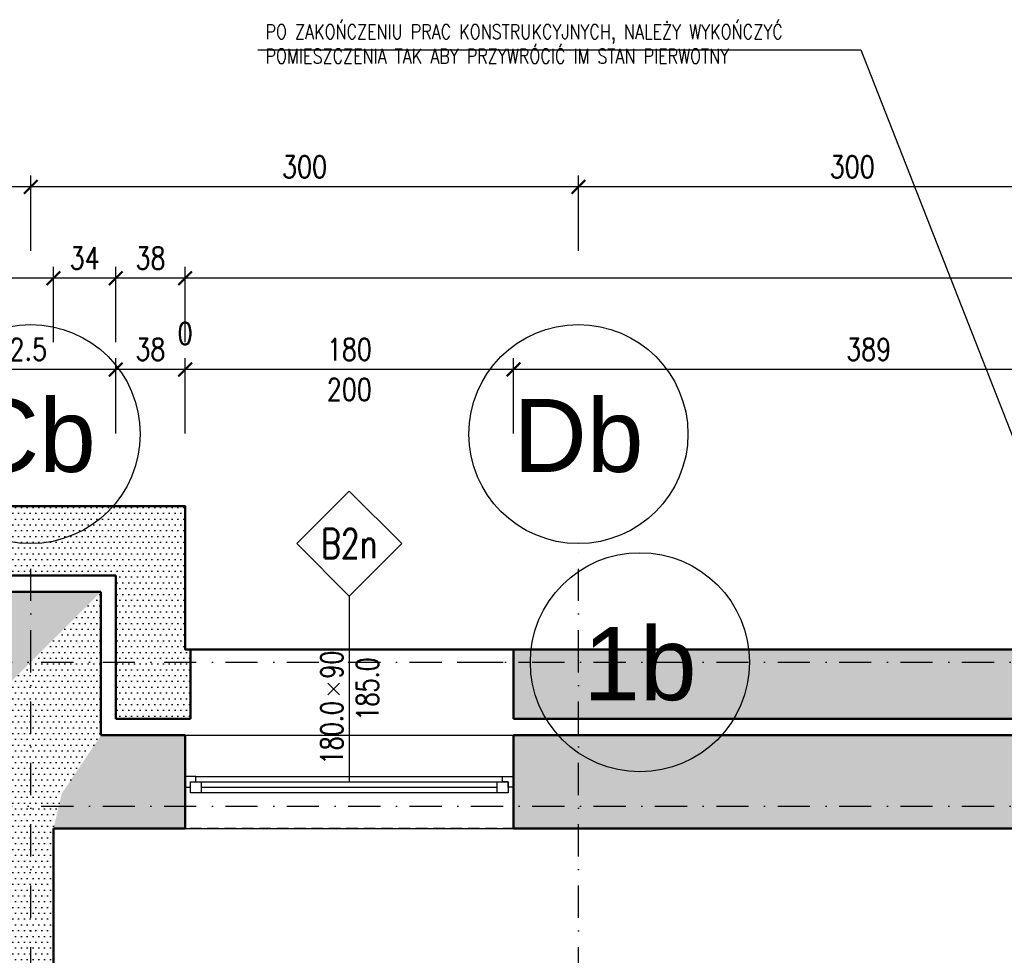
# Model space of a CAD drawing. Header units: millimetres. Extents: x 489 to 7736, y 461 to 5981.
# Tile 12 of 62: x 2469 to 3008, y 2472 to 2985. Entities that reach past the tile are written whole.
import ezdxf
from ezdxf.enums import TextEntityAlignment as Align

# ---------------------------------------------------------------- set-up
doc = ezdxf.new("R2010")
doc.units = ezdxf.units.MM
doc.linetypes.add('DOT___DASHED', pattern=[33.523888, 17.638888, -8.819444, 0.01, -7.055556])
doc.linetypes.add('HIDDEN', pattern=[9.525, 6.35, -3.175])
for name, color, linetype in [('WK-EtykOkna', 11, 'Continuous'), ('WK-Okna', 143, 'Continuous'), ('WK-Opis', 143, 'Continuous'), ('WK-Otwory', 9, 'Continuous'), ('WK-Siatka', 240, 'DOT___DASHED'), ('WK-Wymiary', 8, 'Continuous'), ('WK-Ściany', 7, 'Continuous')]:
    doc.layers.add(name, color=color, linetype=linetype)
doc.layers.add('WK-Pomieszczenia', color=173, linetype='Continuous', plot=False)
doc.layers.add('WK-widok', color=8, linetype='Continuous', lineweight=0)
doc.styles.add('Arial', font='micross.ttf', dxfattribs={"width": 0.9})
doc.styles.add('RomanS-Narrow', font='romans.shx', dxfattribs={"width": 0.8})
doc.dimstyles.new('AEC Dimension 1-50', dxfattribs={"dimtxt": 12, "dimasz": 0.075, "dimexe": 6.25, "dimexo": 0, "dimgap": 5, "dimtad": 1, "dimdec": 1, "dimrnd": 0.5, "dimzin": 9, "dimdsep": 46, "dimtxsty": 'RomanS-Narrow', "dimblk": 'ARCHTICK', "dimcen": 0.125, "dimdle": 3.125, "dimclrd": 8, "dimclre": 8, "dimclrt": 256, "dimadec": 1, "dimazin": 0, "dimtfac": 1, "dimtdec": 1, "dimtmove": 2, "dimatfit": 2, "dimfxl": 0, "dimtolj": 1, "dimtzin": 0, "dimarcsym": 0})
pattern_1 = [(0, (699.431, 930.084), (1.5875, 3.175), [0, -3.175])]
pattern_2 = [(360, (699.431, 930.084), (1.5875, 3.175), [0, -3.175])]

# ---------------------------------------------------------------- blocks, each defined once
blk = doc.blocks.new('BubbleDef')
at = {"color": 0, "linetype": 'Continuous'}
blk.add_circle((0, 0), 1.5, dxfattribs=at)
at = {"color": 0, "linetype": 'Continuous', "style": 'Arial'}
blk.add_attdef('LABEL', text='', height=1, dxfattribs=at).set_placement((0, 0), align=Align.MIDDLE)
blk = doc.blocks.new('*U10')
at = {"layer": 'WK-Siatka', "color": 240, "linetype": 'DOT___DASHED', "lineweight": -3}
blk.add_line((-100, 0), (-60, 0), dxfattribs=at)
at = {"layer": 'WK-Siatka', "color": 240, "linetype": 'DOT___DASHED', "lineweight": -3, "ltscale": 1.3, "xscale": 40, "yscale": 40, "zscale": 40}
blk.add_blockref('BubbleDef', (0, 0), dxfattribs=at).add_auto_attribs({'LABEL': '1b'})
blk = doc.blocks.new('_ArchTick')
at = {"color": 0, "linetype": 'ByBlock', "const_width": 15}
blk.add_lwpolyline([(-50, -50), (50, 50)], dxfattribs=at)
blk = doc.blocks.new('*D1021')
at = {"layer": 'Defpoints', "color": 0}
for p in [(2739.08, 2793.16), (2739.08, 2758.16), (3128.08, 2758.16)]:
    blk.add_point(p, dxfattribs=at)
at = {"layer": 'WK-Wymiary', "color": 8, "linetype": 'Continuous', "lineweight": -2, "ltscale": 1.3}
for p, q in [((2739.08, 2758.16), (2739.08, 2799.41)), ((3128.08, 2758.16), (3128.08, 2799.41)), ((3131.2, 2793.16), (2735.95, 2793.16))]:
    blk.add_line(p, q, dxfattribs=at)
at = {"layer": 'WK-Wymiary', "color": 8, "linetype": 'ByBlock', "lineweight": -2, "xscale": 0.075, "yscale": 0.075, "zscale": 0.075, "rotation": 180}
blk.add_blockref('_ArchTick', (2739.08, 2793.16), dxfattribs=at)
at = {"layer": 'WK-Wymiary', "color": 8, "linetype": 'ByBlock', "lineweight": -2, "xscale": 0.075, "yscale": 0.075, "zscale": 0.075}
blk.add_blockref('_ArchTick', (3128.08, 2793.16), dxfattribs=at)
at = {"layer": 'WK-Wymiary', "lineweight": -3, "insert": (2933.58, 2804.16), "char_height": 12, "attachment_point": 5, "style": 'RomanS-Narrow'}
blk.add_mtext('\\A1;\\A1;389', dxfattribs=at)
blk = doc.blocks.new('*D1022')
at = {"layer": 'Defpoints', "color": 0}
for p in [(2559.16, 2793.16), (2559.16, 2758.16), (2739.08, 2758.16)]:
    blk.add_point(p, dxfattribs=at)
at = {"layer": 'WK-Wymiary', "color": 8, "linetype": 'Continuous', "lineweight": -2, "ltscale": 1.3}
for p, q in [((2559.16, 2758.16), (2559.16, 2799.41)), ((2739.08, 2758.16), (2739.08, 2799.41)), ((2742.2, 2793.16), (2556.04, 2793.16))]:
    blk.add_line(p, q, dxfattribs=at)
at = {"layer": 'WK-Wymiary', "color": 8, "linetype": 'ByBlock', "lineweight": -2, "xscale": 0.075, "yscale": 0.075, "zscale": 0.075, "rotation": 180}
blk.add_blockref('_ArchTick', (2559.16, 2793.16), dxfattribs=at)
at = {"layer": 'WK-Wymiary', "color": 8, "linetype": 'ByBlock', "lineweight": -2, "xscale": 0.075, "yscale": 0.075, "zscale": 0.075}
blk.add_blockref('_ArchTick', (2739.08, 2793.16), dxfattribs=at)
at = {"layer": 'WK-Wymiary', "lineweight": -3, "insert": (2649.12, 2804.16), "char_height": 12, "attachment_point": 5, "style": 'RomanS-Narrow'}
blk.add_mtext('\\A1;\\A1;180', dxfattribs=at)
blk = doc.blocks.new('*D1023')
at = {"layer": 'Defpoints', "color": 0}
for p in [(2559.08, 2793.16), (2559.08, 2758.16), (2559.16, 2758.16)]:
    blk.add_point(p, dxfattribs=at)
at = {"layer": 'WK-Wymiary', "color": 8, "linetype": 'Continuous', "lineweight": -2, "ltscale": 1.3}
for p, q in [((2559.08, 2758.16), (2559.08, 2799.41)), ((2559.16, 2758.16), (2559.16, 2799.41)), ((2562.29, 2793.16), (2555.95, 2793.16)), ((2559.08, 2793.16), (2559, 2793.16)), ((2559.16, 2793.16), (2559.24, 2793.16))]:
    blk.add_line(p, q, dxfattribs=at)
at = {"layer": 'WK-Wymiary', "color": 8, "linetype": 'ByBlock', "lineweight": -2, "xscale": 0.075, "yscale": 0.075, "zscale": 0.075}
blk.add_blockref('_ArchTick', (2559.08, 2793.16), dxfattribs=at)
at = {"layer": 'WK-Wymiary', "color": 8, "linetype": 'ByBlock', "lineweight": -2, "xscale": 0.075, "yscale": 0.075, "zscale": 0.075, "rotation": 180}
blk.add_blockref('_ArchTick', (2559.16, 2793.16), dxfattribs=at)
at = {"layer": 'WK-Wymiary', "lineweight": -3, "insert": (2559.12, 2812.91), "char_height": 12, "attachment_point": 5, "style": 'RomanS-Narrow'}
blk.add_mtext('\\A1;\\A1;0', dxfattribs=at)
blk = doc.blocks.new('*D1024')
at = {"layer": 'Defpoints', "color": 0}
for p in [(2521.16, 2793.16), (2521.16, 2758.16), (2559.08, 2758.16)]:
    blk.add_point(p, dxfattribs=at)
at = {"layer": 'WK-Wymiary', "color": 8, "linetype": 'Continuous', "lineweight": -2, "ltscale": 1.3}
for p, q in [((2521.16, 2758.16), (2521.16, 2799.41)), ((2559.08, 2758.16), (2559.08, 2799.41)), ((2562.2, 2793.16), (2518.04, 2793.16))]:
    blk.add_line(p, q, dxfattribs=at)
at = {"layer": 'WK-Wymiary', "color": 8, "linetype": 'ByBlock', "lineweight": -2, "xscale": 0.075, "yscale": 0.075, "zscale": 0.075, "rotation": 180}
blk.add_blockref('_ArchTick', (2521.16, 2793.16), dxfattribs=at)
at = {"layer": 'WK-Wymiary', "color": 8, "linetype": 'ByBlock', "lineweight": -2, "xscale": 0.075, "yscale": 0.075, "zscale": 0.075}
blk.add_blockref('_ArchTick', (2559.08, 2793.16), dxfattribs=at)
at = {"layer": 'WK-Wymiary', "lineweight": -3, "insert": (2540.12, 2804.16), "char_height": 12, "attachment_point": 5, "style": 'RomanS-Narrow'}
blk.add_mtext('\\A1;\\A1;38', dxfattribs=at)
blk = doc.blocks.new('*D1025')
at = {"layer": 'Defpoints', "color": 0}
for p in [(2408.82, 2793.16), (2408.82, 2758.16), (2521.16, 2758.16)]:
    blk.add_point(p, dxfattribs=at)
at = {"layer": 'WK-Wymiary', "color": 8, "linetype": 'Continuous', "lineweight": -2, "ltscale": 1.3}
for p, q in [((2408.82, 2758.16), (2408.82, 2799.41)), ((2521.16, 2758.16), (2521.16, 2799.41)), ((2524.29, 2793.16), (2405.69, 2793.16))]:
    blk.add_line(p, q, dxfattribs=at)
at = {"layer": 'WK-Wymiary', "color": 8, "linetype": 'ByBlock', "lineweight": -2, "xscale": 0.075, "yscale": 0.075, "zscale": 0.075, "rotation": 180}
blk.add_blockref('_ArchTick', (2408.82, 2793.16), dxfattribs=at)
at = {"layer": 'WK-Wymiary', "color": 8, "linetype": 'ByBlock', "lineweight": -2, "xscale": 0.075, "yscale": 0.075, "zscale": 0.075}
blk.add_blockref('_ArchTick', (2521.16, 2793.16), dxfattribs=at)
at = {"layer": 'WK-Wymiary', "lineweight": -3, "insert": (2464.99, 2804.16), "char_height": 12, "attachment_point": 5, "style": 'RomanS-Narrow'}
blk.add_mtext('\\A1;\\A1;112.5', dxfattribs=at)
blk = doc.blocks.new('*D1036')
at = {"layer": 'Defpoints', "color": 0}
for p in [(2559.16, 2843.16), (2559.16, 2808.16), (3634.86, 2808.16)]:
    blk.add_point(p, dxfattribs=at)
at = {"layer": 'WK-Wymiary', "color": 8, "linetype": 'Continuous', "lineweight": -2, "ltscale": 1.3}
for p, q in [((2559.16, 2808.16), (2559.16, 2849.41)), ((3634.86, 2808.16), (3634.86, 2849.41)), ((3637.98, 2843.16), (2556.04, 2843.16))]:
    blk.add_line(p, q, dxfattribs=at)
at = {"layer": 'WK-Wymiary', "color": 8, "linetype": 'ByBlock', "lineweight": -2, "xscale": 0.075, "yscale": 0.075, "zscale": 0.075, "rotation": 180}
blk.add_blockref('_ArchTick', (2559.16, 2843.16), dxfattribs=at)
at = {"layer": 'WK-Wymiary', "color": 8, "linetype": 'ByBlock', "lineweight": -2, "xscale": 0.075, "yscale": 0.075, "zscale": 0.075}
blk.add_blockref('_ArchTick', (3634.86, 2843.16), dxfattribs=at)
at = {"layer": 'WK-Wymiary', "lineweight": -3, "insert": (3097.01, 2854.16), "char_height": 12, "attachment_point": 5, "style": 'RomanS-Narrow'}
blk.add_mtext('\\A1;\\A1;1075.5', dxfattribs=at)
blk = doc.blocks.new('*D1037')
at = {"layer": 'Defpoints', "color": 0}
for p in [(2521.16, 2843.16), (2521.16, 2808.16), (2559.16, 2808.16)]:
    blk.add_point(p, dxfattribs=at)
at = {"layer": 'WK-Wymiary', "color": 8, "linetype": 'Continuous', "lineweight": -2, "ltscale": 1.3}
for p, q in [((2521.16, 2808.16), (2521.16, 2849.41)), ((2559.16, 2808.16), (2559.16, 2849.41)), ((2562.29, 2843.16), (2518.04, 2843.16))]:
    blk.add_line(p, q, dxfattribs=at)
at = {"layer": 'WK-Wymiary', "color": 8, "linetype": 'ByBlock', "lineweight": -2, "xscale": 0.075, "yscale": 0.075, "zscale": 0.075, "rotation": 180}
blk.add_blockref('_ArchTick', (2521.16, 2843.16), dxfattribs=at)
at = {"layer": 'WK-Wymiary', "color": 8, "linetype": 'ByBlock', "lineweight": -2, "xscale": 0.075, "yscale": 0.075, "zscale": 0.075}
blk.add_blockref('_ArchTick', (2559.16, 2843.16), dxfattribs=at)
at = {"layer": 'WK-Wymiary', "lineweight": -3, "insert": (2540.16, 2854.16), "char_height": 12, "attachment_point": 5, "style": 'RomanS-Narrow'}
blk.add_mtext('\\A1;\\A1;38', dxfattribs=at)
blk = doc.blocks.new('*D1038')
at = {"layer": 'Defpoints', "color": 0}
for p in [(2487.05, 2843.16), (2487.05, 2808.16), (2521.16, 2808.16)]:
    blk.add_point(p, dxfattribs=at)
at = {"layer": 'WK-Wymiary', "color": 8, "linetype": 'Continuous', "lineweight": -2, "ltscale": 1.3}
for p, q in [((2487.05, 2808.16), (2487.05, 2849.41)), ((2521.16, 2808.16), (2521.16, 2849.41)), ((2524.29, 2843.16), (2483.92, 2843.16))]:
    blk.add_line(p, q, dxfattribs=at)
at = {"layer": 'WK-Wymiary', "color": 8, "linetype": 'ByBlock', "lineweight": -2, "xscale": 0.075, "yscale": 0.075, "zscale": 0.075, "rotation": 180}
blk.add_blockref('_ArchTick', (2487.05, 2843.16), dxfattribs=at)
at = {"layer": 'WK-Wymiary', "color": 8, "linetype": 'ByBlock', "lineweight": -2, "xscale": 0.075, "yscale": 0.075, "zscale": 0.075}
blk.add_blockref('_ArchTick', (2521.16, 2843.16), dxfattribs=at)
at = {"layer": 'WK-Wymiary', "lineweight": -3, "insert": (2504.11, 2854.16), "char_height": 12, "attachment_point": 5, "style": 'RomanS-Narrow'}
blk.add_mtext('\\A1;\\A1;34', dxfattribs=at)
blk = doc.blocks.new('*D1039')
at = {"layer": 'Defpoints', "color": 0}
for p in [(2408.82, 2843.16), (2408.82, 2808.16), (2487.05, 2808.16)]:
    blk.add_point(p, dxfattribs=at)
at = {"layer": 'WK-Wymiary', "color": 8, "linetype": 'Continuous', "lineweight": -2, "ltscale": 1.3}
for p, q in [((2408.82, 2808.16), (2408.82, 2849.41)), ((2487.05, 2808.16), (2487.05, 2849.41)), ((2490.17, 2843.16), (2405.69, 2843.16))]:
    blk.add_line(p, q, dxfattribs=at)
at = {"layer": 'WK-Wymiary', "color": 8, "linetype": 'ByBlock', "lineweight": -2, "xscale": 0.075, "yscale": 0.075, "zscale": 0.075, "rotation": 180}
blk.add_blockref('_ArchTick', (2408.82, 2843.16), dxfattribs=at)
at = {"layer": 'WK-Wymiary', "color": 8, "linetype": 'ByBlock', "lineweight": -2, "xscale": 0.075, "yscale": 0.075, "zscale": 0.075}
blk.add_blockref('_ArchTick', (2487.05, 2843.16), dxfattribs=at)
at = {"layer": 'WK-Wymiary', "lineweight": -3, "insert": (2447.93, 2854.16), "char_height": 12, "attachment_point": 5, "style": 'RomanS-Narrow'}
blk.add_mtext('\\A1;\\A1;78', dxfattribs=at)
blk = doc.blocks.new('*D1049')
at = {"layer": 'Defpoints', "color": 0}
for p in [(2774.55, 2893.16), (2774.55, 2858.16), (3074.55, 2858.16)]:
    blk.add_point(p, dxfattribs=at)
at = {"layer": 'WK-Wymiary', "color": 8, "linetype": 'Continuous', "lineweight": -2, "ltscale": 1.3}
for p, q in [((2774.55, 2858.16), (2774.55, 2899.41)), ((3074.55, 2858.16), (3074.55, 2899.41)), ((3077.67, 2893.16), (2771.42, 2893.16))]:
    blk.add_line(p, q, dxfattribs=at)
at = {"layer": 'WK-Wymiary', "color": 8, "linetype": 'ByBlock', "lineweight": -2, "xscale": 0.075, "yscale": 0.075, "zscale": 0.075, "rotation": 180}
blk.add_blockref('_ArchTick', (2774.55, 2893.16), dxfattribs=at)
at = {"layer": 'WK-Wymiary', "color": 8, "linetype": 'ByBlock', "lineweight": -2, "xscale": 0.075, "yscale": 0.075, "zscale": 0.075}
blk.add_blockref('_ArchTick', (3074.55, 2893.16), dxfattribs=at)
at = {"layer": 'WK-Wymiary', "lineweight": -3, "insert": (2924.55, 2904.16), "char_height": 12, "attachment_point": 5, "style": 'RomanS-Narrow'}
blk.add_mtext('\\A1;\\A1;300', dxfattribs=at)
blk = doc.blocks.new('*D1050')
at = {"layer": 'Defpoints', "color": 0}
for p in [(2474.55, 2893.16), (2474.55, 2858.16), (2774.55, 2858.16)]:
    blk.add_point(p, dxfattribs=at)
at = {"layer": 'WK-Wymiary', "color": 8, "linetype": 'Continuous', "lineweight": -2, "ltscale": 1.3}
for p, q in [((2474.55, 2858.16), (2474.55, 2899.41)), ((2774.55, 2858.16), (2774.55, 2899.41)), ((2777.67, 2893.16), (2471.42, 2893.16))]:
    blk.add_line(p, q, dxfattribs=at)
at = {"layer": 'WK-Wymiary', "color": 8, "linetype": 'ByBlock', "lineweight": -2, "xscale": 0.075, "yscale": 0.075, "zscale": 0.075, "rotation": 180}
blk.add_blockref('_ArchTick', (2474.55, 2893.16), dxfattribs=at)
at = {"layer": 'WK-Wymiary', "color": 8, "linetype": 'ByBlock', "lineweight": -2, "xscale": 0.075, "yscale": 0.075, "zscale": 0.075}
blk.add_blockref('_ArchTick', (2774.55, 2893.16), dxfattribs=at)
at = {"layer": 'WK-Wymiary', "lineweight": -3, "insert": (2624.55, 2904.16), "char_height": 12, "attachment_point": 5, "style": 'RomanS-Narrow'}
blk.add_mtext('\\A1;\\A1;300', dxfattribs=at)
blk = doc.blocks.new('*D1051')
at = {"layer": 'Defpoints', "color": 0}
for p in [(2175.3, 2893.16), (2175.3, 2858.16), (2474.55, 2858.16)]:
    blk.add_point(p, dxfattribs=at)
at = {"layer": 'WK-Wymiary', "color": 8, "linetype": 'Continuous', "lineweight": -2, "ltscale": 1.3}
for p, q in [((2175.3, 2858.16), (2175.3, 2899.41)), ((2474.55, 2858.16), (2474.55, 2899.41)), ((2477.67, 2893.16), (2172.17, 2893.16))]:
    blk.add_line(p, q, dxfattribs=at)
at = {"layer": 'WK-Wymiary', "color": 8, "linetype": 'ByBlock', "lineweight": -2, "xscale": 0.075, "yscale": 0.075, "zscale": 0.075, "rotation": 180}
blk.add_blockref('_ArchTick', (2175.3, 2893.16), dxfattribs=at)
at = {"layer": 'WK-Wymiary', "color": 8, "linetype": 'ByBlock', "lineweight": -2, "xscale": 0.075, "yscale": 0.075, "zscale": 0.075}
blk.add_blockref('_ArchTick', (2474.55, 2893.16), dxfattribs=at)
at = {"layer": 'WK-Wymiary', "lineweight": -3, "insert": (2324.92, 2904.16), "char_height": 12, "attachment_point": 5, "style": 'RomanS-Narrow'}
blk.add_mtext('\\A1;\\A1;299.5', dxfattribs=at)
blk = doc.blocks.new('WK_WindowTag01_50_P')
for p, q in [((0, 2.543), (0, 0)), ((-0.296, 1.353), (-0.133, 1.19)), ((-0.133, 1.353), (-0.296, 1.19))]:
    blk.add_line(p, q)
blk.add_lwpolyline([(0, 2.543), (0.719, 3.262), (0, 3.981), (-0.719, 3.262)], close=True)
at = {"color": 0, "linetype": 'ByBlock', "lineweight": -2, "style": 'RomanS-Narrow', "width": 0.75}
blk.add_attdef('OKNA_OBIEKTY:WYSOKOŚĆ', text='', height=0.3, rotation=90, dxfattribs=at).set_placement((0, 1.412), align=Align.BOTTOM_LEFT)
at = {"color": 0, "linetype": 'ByBlock', "lineweight": -2, "style": 'RomanS-Narrow', "width": 0.75, "flags": 8}
blk.add_attdef('OKNA_OBIEKTY:SYMBOL', text='', height=0.4, dxfattribs=at).set_placement((0, 3.262), align=Align.MIDDLE)
at = {"color": 0, "linetype": 'ByBlock', "lineweight": -2, "style": 'RomanS-Narrow', "width": 0.75}
blk.add_attdef('OKNA_OBIEKTY:PARAPET', text='', height=0.3, rotation=90, dxfattribs=at).set_placement((0.099, 1.271), align=Align.TOP_CENTER)
blk.add_attdef('OKNA_OBIEKTY:SZEROKOŚĆ', text='', height=0.3, rotation=90, dxfattribs=at).set_placement((0, 1.106), align=Align.BOTTOM_RIGHT)

msp = doc.modelspace()

# ---------------------------------------------------------------- hatches: boundary and pattern name
at = {"layer": 'WK-Ściany', "linetype": 'Continuous', "lineweight": -3}
h = msp.add_hatch(dxfattribs=at)
h.set_pattern_fill('DOTS', color=253, scale=2, angle=360, style=0)
h.set_pattern_definition([(360, (699.431, 930.084), (1.5875, 3.175), [0, -3.175])])
h.paths.add_polyline_path([(2408.82, 2718.31), (2408.82, 2680.31), (2521.16, 2680.31), (2559.16, 2718.31)], flags=0)
h = msp.add_hatch(dxfattribs=at)
h.set_pattern_fill('DOTS', color=253, scale=2, style=0)
h.set_pattern_definition(pattern_2)
h.paths.add_polyline_path([(2559.16, 2718.31), (2521.16, 2680.31), (2521.16, 2601.81), (2559.16, 2639.81)], flags=0)
h = msp.add_hatch(dxfattribs=at)
h.set_pattern_fill('DOTS', color=253, scale=2, style=0)
h.set_pattern_definition(pattern_1)
h.paths.add_polyline_path([(2137.76, 2671.31), (2188.76, 2620.31), (2228.82, 2620.31), (2228.82, 2671.31)], flags=0)
h.paths.add_polyline_path([(2408.82, 2671.31), (2408.82, 2620.31), (2462.05, 2620.31), (2513.05, 2671.31)], flags=0)
h = msp.add_hatch(dxfattribs=at)
h.set_pattern_fill('DOTS', color=253, scale=2, style=0)
h.set_pattern_definition(pattern_2)
h.paths.add_polyline_path([(2513.05, 2671.31), (2462.05, 2620.31), (2462.05, 2541.81), (2491.63, 2560.98), (2513.05, 2592.81)], flags=0)
h = msp.add_hatch(dxfattribs=at)
h.set_pattern_fill('DOTS', color=253, scale=2, style=0)
h.set_pattern_definition(pattern_1)
h.paths.add_polyline_path([(2559.16, 2639.81), (2521.16, 2601.81), (2562.08, 2601.81), (2562.08, 2639.81)], flags=0)
h = msp.add_hatch(dxfattribs=at)
h.set_pattern_fill('DOTS', color=253, scale=2, style=0)
h.set_pattern_definition(pattern_1)
h.paths.add_polyline_path([(2739.08, 2639.81), (2739.08, 2601.81), (3128.08, 2601.81), (3128.08, 2639.81)], flags=0)
h = msp.add_hatch(dxfattribs=at)
h.set_pattern_fill('DOTS', color=253, scale=2, style=0)
h.set_pattern_definition(pattern_1)
h.paths.add_polyline_path([(2513.05, 2592.81), (2491.63, 2560.98), (2487.05, 2541.81), (2559.08, 2541.81), (2559.08, 2592.81)], flags=0)
h.paths.add_polyline_path([(2739.08, 2592.81), (2739.08, 2541.81), (3128.08, 2541.81), (3128.08, 2592.81)], flags=0)
h.paths.add_polyline_path([(3308.08, 2592.81), (3308.08, 2541.81), (3424.86, 2541.81), (3424.86, 2592.81)], flags=0)
h.paths.add_polyline_path([(3604.86, 2592.81), (3604.86, 2541.81), (3634.86, 2541.81), (3644.86, 2557.56), (3649.86, 2592.81)], flags=0)
h.paths.add_polyline_path([(3649.86, 2592.81), (3644.86, 2557.56), (3649.86, 2541.81), (3724.62, 2541.81), (3724.62, 2592.81)], flags=0)
h.paths.add_polyline_path([(3904.62, 2592.81), (3904.62, 2541.81), (3958.72, 2541.81), (3966.72, 2557.81), (3970.72, 2592.81)], flags=0)
h.paths.add_polyline_path([(3970.72, 2592.81), (3966.72, 2557.81), (3970.72, 2541.81), (4017.8, 2541.81), (4017.8, 2592.81)], flags=0)
h.paths.add_polyline_path([(4197.8, 2592.81), (4197.8, 2541.81), (4319.62, 2541.81), (4319.62, 2592.81)], flags=0)
h.paths.add_polyline_path([(4499.62, 2592.81), (4499.62, 2541.81), (4564.3, 2541.81), (4574.3, 2557.56), (4579.3, 2592.81)], flags=0)
h.paths.add_polyline_path([(4579.3, 2592.81), (4574.3, 2557.56), (4579.3, 2541.81), (4621.44, 2541.81), (4621.44, 2592.81)], flags=0)
h.paths.add_polyline_path([(4801.44, 2592.81), (4801.44, 2541.81), (4809.3, 2541.81), (4814.3, 2557.56), (4809.3, 2592.81)], flags=0)
h.paths.add_polyline_path([(4809.3, 2592.81), (4814.3, 2557.56), (4824.3, 2541.81), (4923.26, 2541.81), (4923.26, 2592.81)], flags=0)
h.paths.add_polyline_path([(5103.26, 2592.81), (5103.26, 2541.81), (5153.8, 2541.81), (5157.8, 2557.81), (5153.8, 2592.81)], flags=0)
h.paths.add_polyline_path([(5153.8, 2592.81), (5157.8, 2557.81), (5165.8, 2541.81), (5480.68, 2541.81), (5485.68, 2557.56), (5480.68, 2592.81)], flags=0)
h.paths.add_polyline_path([(5480.68, 2592.81), (5485.68, 2557.56), (5495.68, 2541.81), (5515.68, 2541.81), (5515.68, 2592.81)], flags=0)
h.paths.add_polyline_path([(5695.68, 2592.81), (5695.68, 2541.81), (5755.68, 2541.81), (5806.68, 2592.81)], flags=0)
h = msp.add_hatch(dxfattribs=at)
h.set_pattern_fill('DOTS', color=253, scale=2, style=0)
h.set_pattern_definition([(360, (699.431, 930.084), (1.5875, 3.175), [0, -3.175])])
h.paths.add_polyline_path([(2487.05, 2541.81), (2491.63, 2560.98), (2462.05, 2541.81), (2462.05, 2256.47), (2487.05, 2256.47)], flags=0)

# ---------------------------------------------------------------- linework, layer by layer
at = {"layer": 'WK-Okna', "color": 143, "linetype": 'Continuous', "lineweight": -3}
for p, q in [((2559.08, 2592.81), (2739.08, 2592.81)), ((2565.08, 2570.31), (2733.08, 2570.31)), ((2568.08, 2561.31), (2568.08, 2567.31)), ((2730.08, 2561.31), (2730.08, 2567.31)), ((2568.08, 2564.31), (2730.08, 2564.31)), ((2559.08, 2541.81), (2739.08, 2541.81))]:
    msp.add_line(p, q, dxfattribs=at)
for points in [[(2565.08, 2570.31), (2559.08, 2570.31), (2559.08, 2564.31), (2562.08, 2564.31), (2562.08, 2567.31), (2565.08, 2567.31)], [(2562.08, 2561.31), (2562.08, 2567.31), (2736.08, 2567.31), (2736.08, 2561.31)], [(2733.08, 2570.31), (2739.08, 2570.31), (2739.08, 2564.31), (2736.08, 2564.31), (2736.08, 2567.31), (2733.08, 2567.31)]]:
    msp.add_lwpolyline(points, close=True, dxfattribs=at)
at = {"layer": 'WK-Opis'}
msp.add_lwpolyline([(2599.02, 2968.22), (2929.21, 2968.22), (3123.21, 2474.28)], dxfattribs=at)
at = {"layer": 'WK-Otwory', "color": 9, "linetype": 'HIDDEN', "lineweight": -3}
for p, q in [((2559.08, 2592.81), (2739.08, 2592.81)), ((2559.08, 2541.81), (2739.08, 2541.81))]:
    msp.add_line(p, q, dxfattribs=at)
at = {"layer": 'WK-Otwory', "color": 9, "linetype": 'Continuous', "lineweight": -3}
for p, q in [((2559.08, 2592.81), (2559.08, 2541.81)), ((2739.08, 2592.81), (2739.08, 2541.81))]:
    msp.add_line(p, q, dxfattribs=at)
at = {"layer": 'WK-Pomieszczenia', "color": 173, "linetype": 'HIDDEN', "lineweight": -3}
for p, q in [((3634.86, 2541.81), (2487.05, 2541.81)), ((2487.05, 2541.81), (2487.05, 2256.47))]:
    msp.add_line(p, q, dxfattribs=at)
at = {"layer": 'WK-Siatka', "color": 240, "linetype": 'DOT___DASHED', "lineweight": -3}
for p, q in [((2474.55, 2632.81), (2474.55, 2697.81)), ((2774.55, 2632.81), (2774.55, 2697.81)), ((1875.32, 2632.81), (5768.18, 2632.81)), ((2474.55, 946.58), (2474.55, 2632.81)), ((2774.55, 946.58), (2774.55, 2632.81)), ((1875.32, 2553.91), (5768.18, 2553.91))]:
    msp.add_line(p, q, dxfattribs=at)
at = {"layer": 'WK-widok', "ltscale": 1.3}
msp.add_line((3128.08, 2639.81), (2739.08, 2639.81), dxfattribs=at)
at = {"layer": 'WK-widok'}
msp.add_lwpolyline([(2487.05, 2541.81), (2486.97, 2007.01), (2474.13, 2007.01), (2474.13, 1560.64), (3356.6, 1560.64), (3356.6, 1834.22), (3961.44, 1834.22), (3961.44, 2031.47), (4564.3, 2031.47), (4564.3, 2541.81)], close=True, dxfattribs=at)
at = {"layer": 'WK-Ściany', "color": 7, "linetype": 'Continuous', "lineweight": 50}
for p, q in [((2559.16, 2718.31), (2408.82, 2718.31)), ((2559.16, 2639.81), (2559.16, 2718.31)), ((2408.82, 2680.31), (2521.16, 2680.31)), ((2521.16, 2680.31), (2521.16, 2601.81)), ((2513.05, 2671.31), (2408.82, 2671.31)), ((2513.05, 2592.81), (2513.05, 2671.31)), ((2562.08, 2639.81), (2559.16, 2639.81)), ((2562.08, 2601.81), (2562.08, 2639.81)), ((2739.08, 2639.81), (2739.08, 2601.81)), ((3128.08, 2639.81), (2739.08, 2639.81)), ((2521.16, 2601.81), (2562.08, 2601.81)), ((2739.08, 2601.81), (3128.08, 2601.81)), ((2559.08, 2592.81), (2513.05, 2592.81)), ((2559.08, 2541.81), (2559.08, 2592.81)), ((2739.08, 2592.81), (2739.08, 2541.81)), ((3128.08, 2592.81), (2739.08, 2592.81)), ((2487.05, 2256.47), (2487.05, 2541.81)), ((2487.05, 2541.81), (2559.08, 2541.81)), ((2739.08, 2541.81), (3128.08, 2541.81))]:
    msp.add_line(p, q, dxfattribs=at)
msp.add_lwpolyline([(4553.68, 2639.81), (2559.16, 2639.81), (2559.16, 2718.31), (2408.82, 2718.31)], dxfattribs=at)

# ---------------------------------------------------------------- block references
at = {"layer": 'WK-EtykOkna', "color": 11, "linetype": 'Continuous', "lineweight": -3, "ltscale": 1.3}
ref = msp.add_blockref('WK_WindowTag01_50_P', (2649.08, 2567.31), dxfattribs=dict(at, xscale=40, yscale=40, zscale=40))
ref.add_attrib('OKNA_OBIEKTY:SZEROKOŚĆ', '180.0', dxfattribs={"layer": '0', "color": 0, "linetype": 'ByBlock', "lineweight": -2, "height": 12, "rotation": 90, "style": 'RomanS-Narrow', "width": 0.75}).set_placement((2649.08, 2611.56), align=Align.BOTTOM_RIGHT)
ref.add_attrib('OKNA_OBIEKTY:SYMBOL', 'B2n', dxfattribs={"layer": '0', "color": 0, "linetype": 'ByBlock', "lineweight": -2, "height": 16, "style": 'RomanS-Narrow', "width": 0.75}).set_placement((2649.08, 2697.8), align=Align.MIDDLE)
ref.add_attrib('OKNA_OBIEKTY:WYSOKOŚĆ', '90', dxfattribs={"layer": '0', "color": 0, "linetype": 'ByBlock', "lineweight": -2, "height": 12, "rotation": 90, "style": 'RomanS-Narrow', "width": 0.75}).set_placement((2649.08, 2623.78), align=Align.BOTTOM_LEFT)
ref.add_attrib('OKNA_OBIEKTY:PARAPET', '185.0', dxfattribs={"layer": '0', "color": 0, "linetype": 'ByBlock', "lineweight": -2, "height": 12, "rotation": 90, "style": 'RomanS-Narrow', "width": 0.75}).set_placement((2653.05, 2618.17), align=Align.TOP_CENTER)
at = {"layer": 'WK-Siatka', "color": 240, "linetype": 'DOT___DASHED', "lineweight": -3, "ltscale": 1.3, "xscale": 40, "yscale": 40, "zscale": 40}
for p, values in [((2474.55, 2757.81), {'LABEL': 'Cb'}), ((2774.55, 2757.81), {'LABEL': 'Db'})]:
    msp.add_blockref('BubbleDef', p, dxfattribs=at).add_auto_attribs(values)
at = {"layer": 'WK-Siatka', "color": 240, "linetype": 'DOT___DASHED', "lineweight": -3, "ltscale": 1.3}
msp.add_blockref('*U10', (2808.25, 2632.81), dxfattribs=at)

# ---------------------------------------------------------------- texts
at = {"layer": 'WK-Opis', "insert": (2603.14, 2982.16), "char_height": 8, "attachment_point": 1, "style": 'RomanS-Narrow'}
msp.add_mtext('\\pxql;PO ZAKOŃCZENIU PRAC KONSTRUKCYJNYCH, NALEŻY WYKOŃCZYĆ\\PPOMIESZCZENIA TAK ABY PRZYWRÓCIĆ IM STAN PIERWOTNY  ', dxfattribs=at)
at = {"layer": 'WK-Wymiary', "color": 8, "linetype": 'Continuous', "lineweight": -3, "insert": (2649.08, 2788.16), "char_height": 12, "attachment_point": 2, "style": 'RomanS-Narrow'}
msp.add_mtext('\\A1;200', dxfattribs=at)

# ---------------------------------------------------------------- dimensions: what is measured, and where the dimension line sits
at = {"layer": 'WK-Wymiary', "color": 8, "linetype": 'Continuous', "lineweight": -3, "ltscale": 1.3}
for base, p1, p2, text, picture, middle in [((2175.3, 2893.16), (2474.55, 2858.16), (2175.3, 2858.16), '\\A1;299.5', '*D1051', (2324.92, 2904.16)), ((2474.55, 2893.16), (2774.55, 2858.16), (2474.55, 2858.16), '\\A1;300', '*D1050', (2624.55, 2904.16)), ((2774.55, 2893.16), (3074.55, 2858.16), (2774.55, 2858.16), '\\A1;300', '*D1049', (2924.55, 2904.16)), ((2408.82, 2843.16), (2487.05, 2808.16), (2408.82, 2808.16), '\\A1;78', '*D1039', (2447.93, 2854.16)), ((2487.05, 2843.16), (2521.16, 2808.16), (2487.05, 2808.16), '\\A1;34', '*D1038', (2504.11, 2854.16)), ((2521.16, 2843.16), (2559.16, 2808.16), (2521.16, 2808.16), '\\A1;38', '*D1037', (2540.16, 2854.16)), ((2559.16, 2843.16), (3634.86, 2808.16), (2559.16, 2808.16), '\\A1;1075.5', '*D1036', (3097.01, 2854.16)), ((2559.08, 2793.16), (2559.16, 2758.16), (2559.08, 2758.16), '\\A1;0', '*D1023', (2559.12, 2812.91)), ((2408.82, 2793.16), (2521.16, 2758.16), (2408.82, 2758.16), '\\A1;112.5', '*D1025', (2464.99, 2804.16)), ((2521.16, 2793.16), (2559.08, 2758.16), (2521.16, 2758.16), '\\A1;38', '*D1024', (2540.12, 2804.16)), ((2559.16, 2793.16), (2739.08, 2758.16), (2559.16, 2758.16), '\\A1;180', '*D1022', (2649.12, 2804.16)), ((2739.08, 2793.16), (3128.08, 2758.16), (2739.08, 2758.16), '\\A1;389', '*D1021', (2933.58, 2804.16))]:
    dim = msp.add_linear_dim(base=base, p1=p1, p2=p2, angle=180, text=text, dimstyle='AEC Dimension 1-50', override={"dimclrd": 8, "dimclre": 8, "dimclrt": 256}, dxfattribs=at)
    dim.commit()
    dim.dimension.update_dxf_attribs({"geometry": picture, "text_midpoint": middle})

doc.saveas('drawing.dxf')
